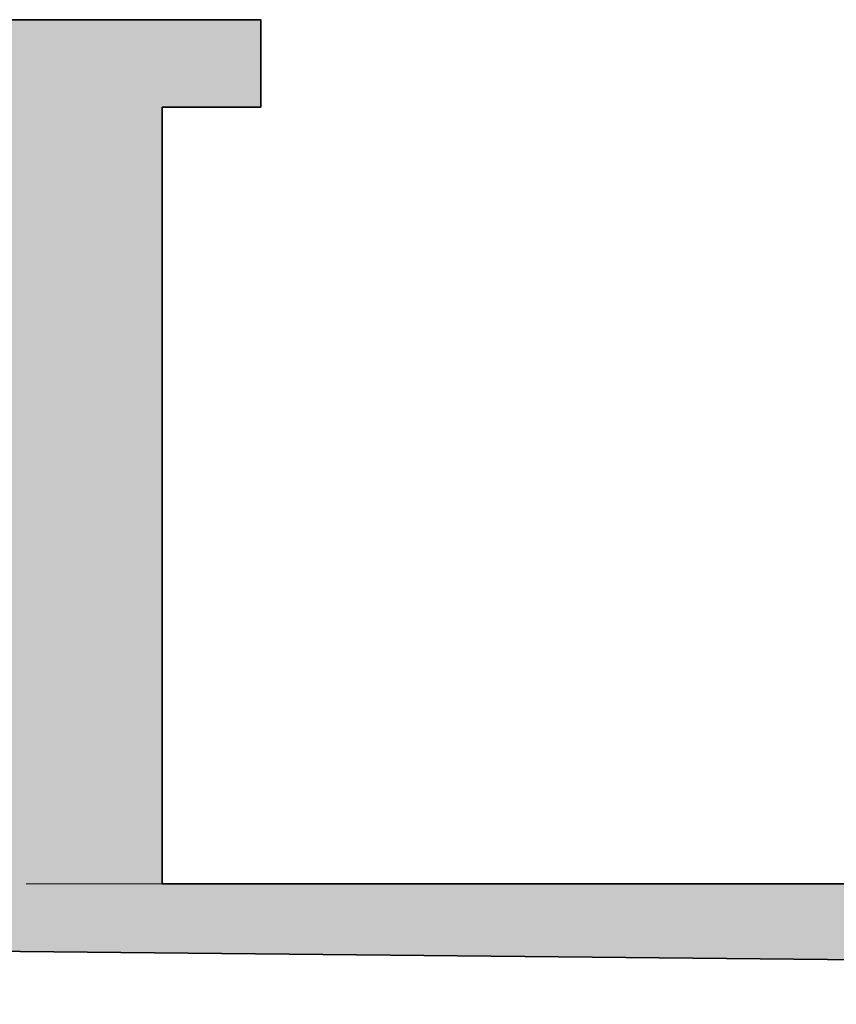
# Model space of a CAD drawing. Header units: millimetres. Extents: x 14400 to 93787, y -21104 to 39413.
# Tile 138 of 256: x 25788 to 25862, y 9742 to 9832. Entities that reach past the tile are written whole.
import ezdxf

# ---------------------------------------------------------------- set-up
doc = ezdxf.new("R2010")
doc.units = ezdxf.units.MM
doc.linetypes.add('HIDDEN', pattern=[9.525, 6.35, -3.175])
for name, color, linetype, lineweight in [('!MODUS_HATCH_ŚCIANA', 254, 'Continuous', 9), ('!MODUS_OPIS', 3, 'Continuous', 13), ('__MODUS_ŚCIANY', 2, 'Continuous', 35)]:
    doc.layers.add(name, color=color, linetype=linetype, lineweight=lineweight)

msp = doc.modelspace()

# ---------------------------------------------------------------- hatches: boundary and pattern name
at = {"layer": '!MODUS_HATCH_ŚCIANA', "ltscale": 2}
h = msp.add_hatch(color=256, dxfattribs=at)
h.dxf.hatch_style = 1
h.paths.add_polyline_path([(25800.60707, 9824.23322), (25809.60707, 9824.23322), (25809.60707, 9832.23322), (25737.56249, 9832.23322), (25737.56249, 9824.23322), (25769.10707, 9824.23322), (25769.10707, 9747.23322), (26273.60707, 9742.23322), (26273.60707, 9753.23322), (25800.60707, 9753.23322)], flags=17)

# ---------------------------------------------------------------- linework, layer by layer
at = {"layer": '!MODUS_OPIS', "linetype": 'HIDDEN', "ltscale": 2}
msp.add_lwpolyline([(25769.10707, 9753.23322), (26411.13392, 9753.23322)], dxfattribs=at)
at = {"layer": '__MODUS_ŚCIANY'}
for points in [[(25769.10707, 9747.23322), (25769.10707, 9824.23322), (25737.56249, 9824.23322), (25737.56249, 9832.23322), (25809.60707, 9832.23322), (25809.60707, 9824.23322), (25800.60707, 9824.23322), (25800.60707, 9753.23322), (26273.60707, 9753.23322), (26273.60707, 9742.23322)], [(25769.10707, 9747.23322), (26273.60707, 9742.23322)]]:
    msp.add_lwpolyline(points, dxfattribs=at)

doc.saveas('drawing.dxf')
